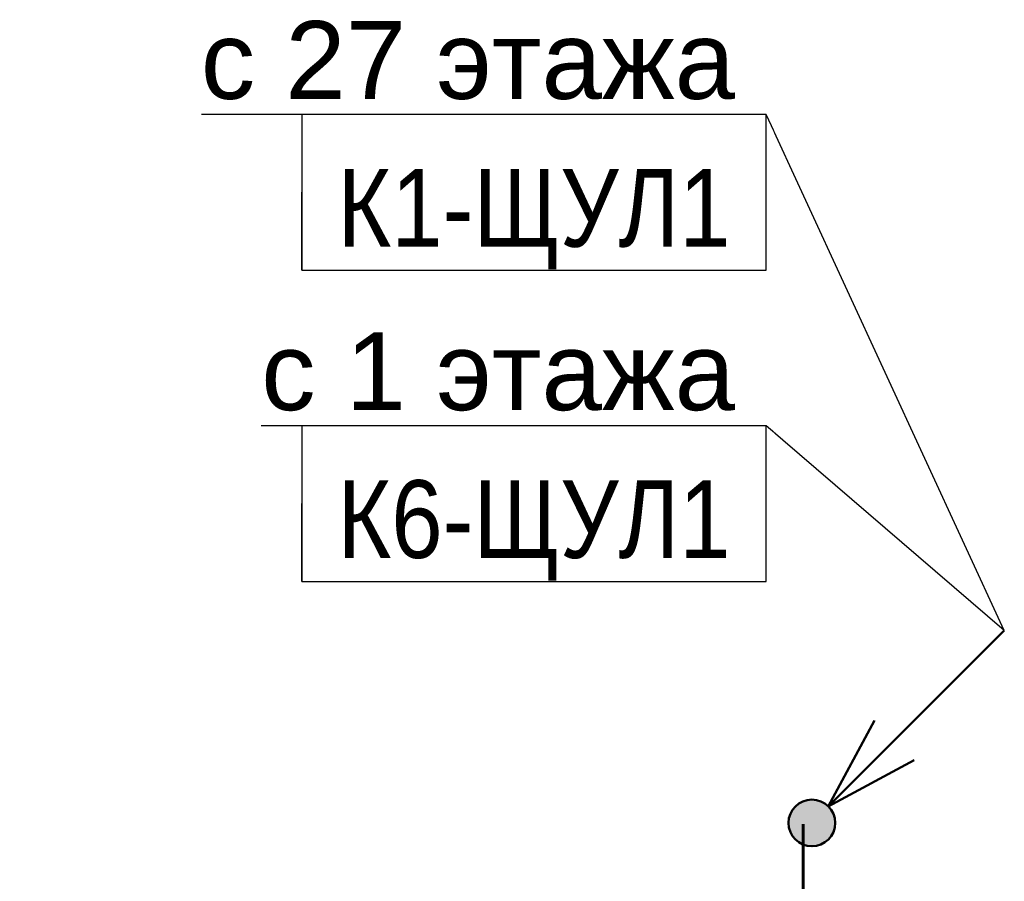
# Model space of a CAD drawing. Header units: millimetres. Extents: x -277772 to 277599, y -59564 to 282085.
# Tile 9 of 192: x -232414 to -229249, y -9062 to -6294. Entities that reach past the tile are written whole.
import ezdxf
from ezdxf import colors
from ezdxf.entities.mleader import LeaderData, LeaderLine
from ezdxf.enums import TextEntityAlignment as Align
from ezdxf.math import Vec2, Vec3

# ---------------------------------------------------------------- set-up
doc = ezdxf.new("R2018")
doc.units = ezdxf.units.MM
doc.set_wipeout_variables(frame=1)
doc.layers.add('КИП_выноска', color=6, linetype='Continuous', lineweight=25)
doc.layers.add('КИП_трасса', color=3, linetype='Continuous', lineweight=60)
doc.styles.add('CP.Text', font='arial.ttf')
doc.styles.add('GOST 2.304', font='arial.ttf', dxfattribs={"width": 0.85})
doc.linetypes.add('в трубе открыто', pattern='A,10,[133,ltypeshp.shx,S=0.75,R=0,X=-5,Y=2.5],-2.5,[130,ltypeshp.shx,S=2.5,R=-45,X=0,Y=0],-2.5', length=15)

# ---------------------------------------------------------------- blocks, each defined once
blk = doc.blocks.new('*U13')
at = {"lineweight": 50}
h = blk.add_hatch(color=256, dxfattribs=at)
h.dxf.hatch_style = 1
edge = h.paths.add_edge_path()
edge.add_arc((0, 0), 0.75, 45, 405)
for q in [(6.187, 6.187), (2.015, 3.288), (3.288, 2.015)]:
    blk.add_line((0.53, 0.53), q, dxfattribs=at)
blk.add_circle((0, 0), 0.75, dxfattribs=at)
blk = doc.blocks.new('_None')
blk = doc.blocks.new('*U11')
at = {"color": 0, "linetype": 'Continuous', "lineweight": 30, "ltscale": 75, "width": 0.85, "flags": 104}
blk.add_attdef('ПРИМЕЧАНИЕ_1', text='', height=2.5, dxfattribs=at).set_placement((7.46, 3.611), align=Align.BOTTOM_CENTER)
at = {"color": 0, "lineweight": 30, "width": 0.85, "flags": 104}
blk.add_attdef('ПРИМЕЧАНИЕ_2', text='', height=2.5, dxfattribs=at).set_placement((7.46, -7.53), align=Align.BOTTOM_CENTER)
at = {"color": 0, "lineweight": 30, "style": 'GOST 2.304', "width": 0.85}
for tag, p in [('ИМЯ_КАБЕЛЯ_2', (7.46, -7.5)), ('ИМЯ_КАБЕЛЯ_3', (7.46, -12.5)), ('ИМЯ_КАБЕЛЯ_4', (7.46, -17.5)), ('ИМЯ_КАБЕЛЯ_5', (7.46, -22.5)), ('ИМЯ_КАБЕЛЯ_6', (7.46, -27.5)), ('ИМЯ_КАБЕЛЯ_7', (7.46, -32.5)), ('ИМЯ_КАБЕЛЯ_8', (7.46, -37.5)), ('ИМЯ_КАБЕЛЯ_9', (7.46, -42.5))]:
    blk.add_attdef(tag, text='', height=2.5, dxfattribs=at).set_placement(p, align=Align.BOTTOM_CENTER)
at = {"linetype": 'Continuous'}
blk.add_wipeout([(0, 2.5), (14.919, 2.5), (14.919, -2.5), (0, -2.5)], dxfattribs=at)
at = {"color": 0}
blk.add_line((0, -2.5), (0, 0), dxfattribs=at)
at = {"color": 0, "linetype": 'Continuous'}
blk.add_lwpolyline([(0, -2.5), (14.919, -2.5), (14.919, 2.5), (0, 2.5)], close=True, dxfattribs=at)
at = {"color": 0, "lineweight": 30, "style": 'GOST 2.304', "width": 0.85}
blk.add_attdef('ИМЯ_КАБЕЛЯ_1', text='', height=2.5, dxfattribs=at).set_placement((7.46, -2.5), align=Align.BOTTOM_CENTER)

msp = doc.modelspace()

# ---------------------------------------------------------------- linework, layer by layer
at = {"layer": 'КИП_трасса', "linetype": 'в трубе открыто', "ltscale": 100}
msp.add_line((-229895.5, -8878.9), (-229895.5, -9530.4), dxfattribs=at)

# ---------------------------------------------------------------- block references
at = {"layer": 'КИП_выноска', "xscale": 100, "yscale": 100, "zscale": 100}
msp.add_blockref('*U13', (-229867.2, -8874.6), dxfattribs=at)

# ---------------------------------------------------------------- next in the draw order: leaders
at = {"layer": 'КИП_выноска'}
ml = msp.add_multileader_mtext('Standard', dxfattribs=at)
ml.set_content('с 27 этажа', color=256, style='CP.Text')
ml.set_leader_properties(color=256, linetype='ByLayer', lineweight=-1)
ml.set_arrow_properties(name='NONE')
ml.build(insert=Vec2(0, 0))
ml.multileader.update_dxf_attribs({"has_dogleg": 0, "text_left_attachment_type": 6, "text_right_attachment_type": 6, "dogleg_length": 0.5, "arrow_head_size": 300})
ctx = ml.context
ctx.base_point, ctx.char_height, ctx.arrow_head_size, ctx.landing_gap_size, ctx.plane_origin = Vec3(-231903.2, -6598.3), 250, 300, 100, Vec3(-228982.3, -9258.2)
ctx.left_attachment, ctx.right_attachment, ctx.text_align_type = 6, 6, 2
notes = []
notes.append((ctx, [(1, (1, 1, 0), (-230013.7, -6598.3), (-1, 0), 0.5, [(0, [(-229248.5, -8255.9)], 0, [])])]))
ctx.mtext.insert, ctx.mtext.width, ctx.mtext.alignment, ctx.mtext.flow_direction = Vec3(-230114.2, -6298.3), 2299.325, 3, 5
ctx.mtext.has_bg_fill, ctx.mtext.bg_color, ctx.mtext.bg_scale_factor, ctx.mtext.bg_transparency, ctx.mtext.use_window_bg_color = 1, -1027028792, 1.5, 0, 1
for ctx, leaders in notes:
    for number, flags, end, landing, length, lines in leaders:
        leader = LeaderData()
        leader.index, (leader.has_last_leader_line, leader.has_dogleg_vector, leader.attachment_direction) = number, flags
        leader.last_leader_point, leader.dogleg_vector, leader.dogleg_length = Vec3(end), Vec3(landing), length
        for number, points, colour, breaks in lines:
            line = LeaderLine()
            line.index, line.vertices, line.color, line.breaks = number, Vec3.list(points), colors.encode_raw_color(colour), breaks
            leader.lines.append(line)
        ctx.leaders.append(leader)

# ---------------------------------------------------------------- next in the draw order: leaders
ml = msp.add_multileader_mtext('Standard', dxfattribs=at)
ml.set_content('с 1 этажа', color=256, style='CP.Text')
ml.set_leader_properties(color=256, linetype='ByLayer', lineweight=-1)
ml.set_arrow_properties(name='NONE')
ml.build(insert=Vec2(0, 0))
ml.multileader.update_dxf_attribs({"has_dogleg": 0, "text_left_attachment_type": 6, "text_right_attachment_type": 6, "dogleg_length": 0.5, "arrow_head_size": 300})
ctx = ml.context
ctx.base_point, ctx.char_height, ctx.arrow_head_size, ctx.landing_gap_size, ctx.plane_origin = Vec3(-231708.9, -7598.3), 250, 300, 100, Vec3(-228982.3, -10258.2)
ctx.left_attachment, ctx.right_attachment, ctx.text_align_type = 6, 6, 2
notes = []
notes.append((ctx, [(1, (1, 1, 0), (-230013.7, -7598.3), (-1, 0), 0.5, [(0, [(-229248.5, -8255.9)], 0, [])])]))
ctx.mtext.insert, ctx.mtext.width, ctx.mtext.alignment, ctx.mtext.flow_direction = Vec3(-230114.2, -7298.3), 1647.475, 3, 5
ctx.mtext.has_bg_fill, ctx.mtext.bg_color, ctx.mtext.bg_scale_factor, ctx.mtext.bg_transparency, ctx.mtext.use_window_bg_color = 1, -1027028792, 1.5, 0, 1
for ctx, leaders in notes:
    for number, flags, end, landing, length, lines in leaders:
        leader = LeaderData()
        leader.index, (leader.has_last_leader_line, leader.has_dogleg_vector, leader.attachment_direction) = number, flags
        leader.last_leader_point, leader.dogleg_vector, leader.dogleg_length = Vec3(end), Vec3(landing), length
        for number, points, colour, breaks in lines:
            line = LeaderLine()
            line.index, line.vertices, line.color, line.breaks = number, Vec3.list(points), colors.encode_raw_color(colour), breaks
            leader.lines.append(line)
        ctx.leaders.append(leader)

# ---------------------------------------------------------------- next in the draw order: block references
ref = msp.add_blockref('*U11', (-231506.2, -6848.3), dxfattribs=dict(at, xscale=100, yscale=100, zscale=100))
lines = msp.add_mtext('\\W0.8500;', dxfattribs={"layer": '0', "color": 0, "linetype": 'Continuous', "lineweight": 30, "ltscale": 75, "insert": (-230760.2, -6487.2), "char_height": 2.5, "attachment_point": 1})
ref.add_attrib('ПРИМЕЧАНИЕ_1', '', (-230760.2, -6487.2), dxfattribs={"flags": 104}).embed_mtext(lines)
ref.add_attrib('ИМЯ_КАБЕЛЯ_1', 'К1-ЩУЛ1', dxfattribs={"layer": '0', "color": 0, "lineweight": 30, "height": 250, "style": 'GOST 2.304', "width": 0.85}).set_placement((-230760.2, -7098.3), align=Align.BOTTOM_CENTER)
lines = msp.add_mtext('\\W0.8500;', dxfattribs={"layer": '0', "color": 0, "lineweight": 30, "insert": (-230760.2, -7601.3), "char_height": 2.5, "attachment_point": 1})
ref.add_attrib('ПРИМЕЧАНИЕ_2', '', (-230760.2, -7601.3), dxfattribs={"flags": 104}).embed_mtext(lines)

# ---------------------------------------------------------------- next in the draw order: block references
ref = msp.add_blockref('*U11', (-231506.2, -7848.3), dxfattribs=dict(at, xscale=100, yscale=100, zscale=100))
lines = msp.add_mtext('\\W0.8500;', dxfattribs={"layer": '0', "color": 0, "linetype": 'Continuous', "lineweight": 30, "ltscale": 75, "insert": (-230760.2, -7487.2), "char_height": 2.5, "attachment_point": 1})
ref.add_attrib('ПРИМЕЧАНИЕ_1', '', (-230760.2, -7487.2), dxfattribs={"flags": 104}).embed_mtext(lines)
ref.add_attrib('ИМЯ_КАБЕЛЯ_1', 'К6-ЩУЛ1', dxfattribs={"layer": '0', "color": 0, "lineweight": 30, "height": 250, "style": 'GOST 2.304', "width": 0.85}).set_placement((-230760.2, -8098.3), align=Align.BOTTOM_CENTER)
lines = msp.add_mtext('\\W0.8500;', dxfattribs={"layer": '0', "color": 0, "lineweight": 30, "insert": (-230760.2, -8601.3), "char_height": 2.5, "attachment_point": 1})
ref.add_attrib('ПРИМЕЧАНИЕ_2', '', (-230760.2, -8601.3), dxfattribs={"flags": 104}).embed_mtext(lines)

doc.saveas('drawing.dxf')
